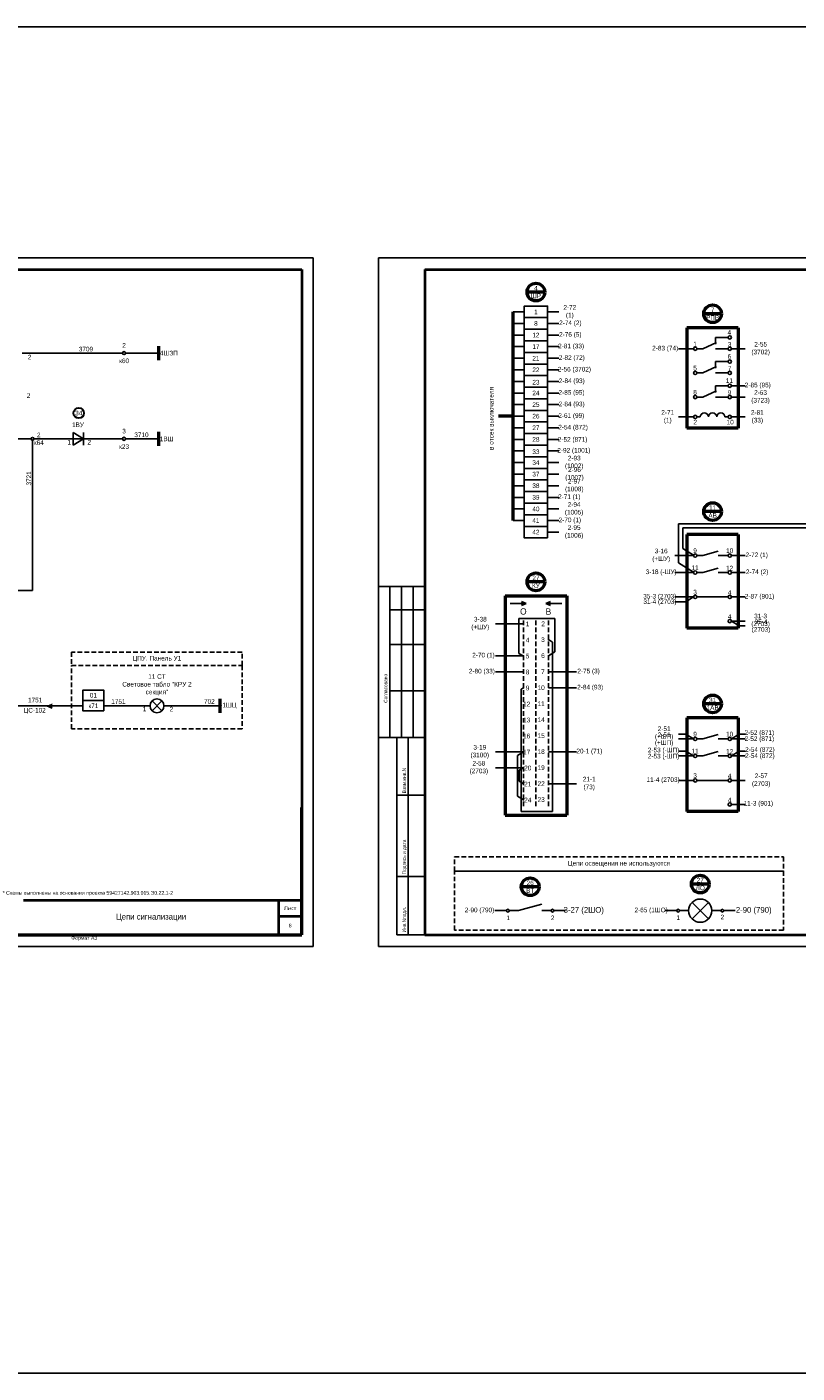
# Model space of a CAD drawing. Header units: millimetres. Extents: x 4897 to 12009, y -3017 to 2708.
# Tile 77 of 86: x 8597 to 8929, y 1313 to 1894. Entities that reach past the tile are written whole.
import ezdxf
from ezdxf.enums import TextEntityAlignment as Align

# ---------------------------------------------------------------- set-up
doc = ezdxf.new("R2010")
doc.units = ezdxf.units.MM
doc.linetypes.add('JIS_02_2.0', pattern=[3, 2, -1])
doc.layers.add('основная 0.5', color=7, linetype='Continuous', lineweight=50)
doc.styles.add('SIMPLEX', font='txt', dxfattribs={"height": 5})

msp = doc.modelspace()

# ---------------------------------------------------------------- hatches: boundary and pattern name
h = msp.add_hatch(color=256)
h.dxf.hatch_style = 1
h.paths.add_polyline_path([(8809.91, 1644.26), (8811.91, 1645.11), (8809.91, 1645.97)])
h = msp.add_hatch(color=256)
h.dxf.hatch_style = 1
h.paths.add_polyline_path([(8822.41, 1644.26), (8820.4, 1645.11), (8822.41, 1645.97)])
h = msp.add_hatch(color=256)
h.dxf.hatch_style = 1
h.paths.add_polyline_path([(8607.59, 1600.03), (8605.24, 1601.03), (8607.59, 1602.03)])

# ---------------------------------------------------------------- linework, layer by layer
for p, q in [((8300.13, 1794.23), (8720.14, 1794.23)), ((8720.14, 1497.19), (8720.14, 1794.23)), ((8720.14, 1497.19), (8720.14, 1794.23)), ((8748.24, 1497.19), (8748.24, 1794.23)), ((8748.24, 1794.23), (9168.26, 1794.23)), ((8748.24, 1497.19), (8748.24, 1794.23)), ((8811.16, 1770.92), (8806.31, 1770.92)), ((8821.16, 1770.92), (8826, 1770.92)), ((8811.16, 1765.92), (8806.31, 1765.92)), ((8821.16, 1765.92), (8826, 1765.92)), ((8811.16, 1760.92), (8806.31, 1760.92)), ((8821.16, 1760.92), (8826, 1760.92)), ((8899.01, 1759.88), (8893.57, 1759.88)), ((8893.57, 1759.88), (8893.57, 1756.99)), ((8811.16, 1755.92), (8806.31, 1755.92)), ((8821.16, 1755.92), (8826, 1755.92)), ((8894.05, 1757.74), (8888.08, 1754.98)), ((8899.01, 1754.98), (8893.57, 1754.98)), ((8637.91, 1753.12), (8594.67, 1753.12)), ((8653.55, 1753.12), (8639.24, 1753.12)), ((8811.16, 1750.92), (8806.31, 1750.92)), ((8821.16, 1750.92), (8826, 1750.92)), ((8899.01, 1749.48), (8893.57, 1749.48)), ((8893.57, 1749.48), (8893.57, 1746.59)), ((8811.16, 1745.92), (8806.31, 1745.92)), ((8821.16, 1745.92), (8826, 1745.92)), ((8894.05, 1747.34), (8888.08, 1744.57)), ((8899.01, 1744.57), (8893.57, 1744.57)), ((8811.16, 1740.92), (8806.31, 1740.92)), ((8811.16, 1735.92), (8806.31, 1735.92)), ((8821.16, 1740.92), (8826, 1740.92)), ((8821.16, 1735.92), (8826, 1735.92)), ((8894.05, 1736.93), (8888.08, 1734.17)), ((8899.01, 1739.07), (8893.57, 1739.07)), ((8893.57, 1739.07), (8893.57, 1736.18)), ((8811.16, 1730.92), (8806.31, 1730.92)), ((8821.16, 1730.92), (8826, 1730.92)), ((8885.57, 1734.17), (8888.08, 1734.17)), ((8899.01, 1734.17), (8893.57, 1734.17)), ((8811.16, 1725.92), (8806.31, 1725.92)), ((8821.16, 1725.92), (8826, 1725.92)), ((8616.61, 1716.15), (8616.61, 1718.89)), ((8616.61, 1718.89), (8621.07, 1716.15)), ((8621.07, 1716.15), (8621.07, 1718.89)), ((8811.16, 1720.92), (8806.31, 1720.92)), ((8821.16, 1720.92), (8826, 1720.92)), ((8592.13, 1716.15), (8598.47, 1716.15)), ((8592.13, 1716.15), (8598.47, 1716.15)), ((8599.1, 1715.52), (8599.1, 1650.81)), ((8599.73, 1716.15), (8621.07, 1716.15)), ((8616.61, 1716.15), (8616.61, 1713.42)), ((8621.07, 1716.15), (8616.61, 1713.42)), ((8621.07, 1716.15), (8637.91, 1716.15)), ((8621.07, 1716.15), (8621.07, 1713.42)), ((8639.24, 1716.15), (8653.66, 1716.15)), ((8811.16, 1715.92), (8806.31, 1715.92)), ((8821.16, 1715.92), (8826, 1715.92)), ((8811.16, 1710.92), (8806.31, 1710.92)), ((8821.16, 1710.92), (8826, 1710.92)), ((8811.16, 1705.92), (8806.31, 1705.92)), ((8821.16, 1705.92), (8826, 1705.92)), ((8811.16, 1700.92), (8806.31, 1700.92)), ((8811.16, 1695.92), (8806.31, 1695.92)), ((8821.16, 1700.92), (8826, 1700.92)), ((8821.16, 1695.92), (8826, 1695.92)), ((8811.16, 1690.92), (8806.31, 1690.92)), ((8821.16, 1690.92), (8826, 1690.92)), ((8811.16, 1685.92), (8806.31, 1685.92)), ((8821.16, 1685.92), (8826, 1685.92)), ((8811.16, 1680.92), (8806.31, 1680.92)), ((8821.16, 1680.92), (8826, 1680.92)), ((8877.68, 1679.57), (8877.68, 1662.67)), ((8877.68, 1679.57), (8950.74, 1679.57)), ((8821.16, 1675.92), (8826, 1675.92)), ((8879.5, 1668.86), (8879.5, 1677.75)), ((8879.5, 1677.75), (8952.56, 1677.75)), ((8894.75, 1667.69), (8888.08, 1665.83)), ((8894.75, 1665.83), (8899.01, 1665.83)), ((8894.75, 1660.38), (8888.08, 1658.51)), ((8894.75, 1658.51), (8899.01, 1658.51)), ((8518.02, 1650.81), (8599.1, 1650.81)), ((8768.24, 1652.42), (8748.24, 1652.42)), ((8753.24, 1587.42), (8753.24, 1652.42)), ((8758.24, 1587.42), (8758.24, 1652.42)), ((8763.24, 1587.42), (8763.24, 1652.42)), ((8811.91, 1645.11), (8804.99, 1645.11)), ((8809.91, 1645.97), (8811.91, 1645.11)), ((8811.91, 1645.11), (8809.91, 1644.26)), ((8822.41, 1645.97), (8820.4, 1645.11)), ((8820.4, 1645.11), (8822.41, 1644.26)), ((8820.4, 1645.11), (8827.32, 1645.11)), ((8876.08, 1647.97), (8884.13, 1647.97)), ((8880.77, 1645.89), (8876.08, 1645.89)), ((8880.77, 1645.89), (8884.13, 1647.97)), ((8885.57, 1647.97), (8899.01, 1647.97)), ((8900.44, 1647.97), (8906.34, 1647.97)), ((8753.24, 1642.42), (8768.24, 1642.42)), ((8824.3, 1638.71), (8808.85, 1638.71)), ((8808.85, 1623.61), (8808.85, 1638.71)), ((8824.3, 1624.25), (8824.3, 1638.71)), ((8900.44, 1637.57), (8906.34, 1637.57)), ((8903.8, 1635.48), (8900.44, 1637.57)), ((8798.7, 1636.41), (8810.74, 1636.37)), ((8903.8, 1635.48), (8906.34, 1635.48)), ((8753.24, 1627.42), (8768.24, 1627.42)), ((8821.61, 1629.55), (8823.36, 1628.46)), ((8823.36, 1628.46), (8823.36, 1555.45)), ((8810.76, 1622.58), (8798.7, 1622.58)), ((8810.62, 1622.54), (8808.85, 1623.61)), ((8821.61, 1622.58), (8824.3, 1624.25)), ((8810.76, 1615.68), (8798.7, 1615.68)), ((8821.57, 1615.72), (8833.61, 1615.72)), ((8810.74, 1608.77), (8809.87, 1608.23)), ((8809.87, 1608.23), (8809.87, 1555.45)), ((8821.57, 1608.82), (8833.61, 1608.78)), ((8753.24, 1607.42), (8768.24, 1607.42)), ((8620.85, 1601.03), (8581.49, 1601.03)), ((8608.84, 1601.03), (8581.49, 1601.03)), ((8605.24, 1601.03), (8607.59, 1600.03)), ((8649.77, 1601.03), (8629.85, 1601.03)), ((8679.83, 1601.03), (8655.77, 1601.03)), ((8748.24, 1587.42), (8768.24, 1587.42)), ((8756.24, 1502.23), (8756.24, 1587.42)), ((8761.12, 1502.23), (8761.12, 1587.42)), ((8880.77, 1588.82), (8877.7, 1588.82)), ((8894.75, 1588.6), (8888.08, 1586.74)), ((8894.75, 1586.74), (8899.01, 1586.74)), ((8903.8, 1588.82), (8906.34, 1588.82)), ((8810.76, 1581.18), (8798.7, 1581.18)), ((8810.78, 1581.18), (8808.21, 1579.6)), ((8808.21, 1562.08), (8808.21, 1579.6)), ((8821.57, 1581.22), (8833.61, 1581.22)), ((8880.77, 1581.5), (8877.7, 1581.5)), ((8894.75, 1581.28), (8888.08, 1579.42)), ((8894.75, 1579.42), (8899.01, 1579.42)), ((8903.8, 1581.5), (8906.34, 1581.5)), ((8810.76, 1574.29), (8798.7, 1574.29)), ((8810.76, 1574.29), (8809.01, 1573.2)), ((8809.01, 1573.2), (8808.99, 1568.48)), ((8810.74, 1567.39), (8808.99, 1568.48)), ((8877.7, 1568.87), (8884.13, 1568.87)), ((8885.57, 1568.87), (8899.01, 1568.87)), ((8900.44, 1568.87), (8906.34, 1568.87)), ((8756.24, 1562.42), (8768.24, 1562.42)), ((8810.78, 1560.49), (8808.21, 1562.08)), ((8821.57, 1567.43), (8833.61, 1567.43)), ((8900.44, 1558.47), (8906.34, 1558.47)), ((8823.36, 1555.45), (8809.87, 1555.45)), ((8756.24, 1527.42), (8768.24, 1527.42)), ((8818.76, 1515.5), (8808.62, 1512.67)), ((8876.9, 1512.67), (8871.9, 1512.67)), ((8882.02, 1512.67), (8878.1, 1512.67)), ((8895.94, 1512.67), (8892.02, 1512.67)), ((8897.14, 1512.67), (8902.14, 1512.67)), ((8756.24, 1502.23), (8768.24, 1502.23)), ((8300.13, 1497.19), (8720.14, 1497.19)), ((8748.24, 1497.19), (9168.26, 1497.19))]:
    msp.add_line(p, q)
at = {"lineweight": 40}
for p, q in [((8320.13, 1789.23), (8715.22, 1789.23)), ((8715.22, 1789.23), (8715.22, 1502.23)), ((8768.24, 1789.23), (9163.34, 1789.23)), ((8705.22, 1517.23), (8705.22, 1502.23)), ((8705.22, 1510.23), (8715.22, 1510.23)), ((8320.13, 1502.23), (8715.22, 1502.23)), ((8768.24, 1502.23), (9163.34, 1502.23))]:
    msp.add_line(p, q, dxfattribs=at)
at = {"linetype": 'Continuous', "lineweight": 40}
msp.add_line((8768.24, 1789.23), (8768.24, 1502.23), dxfattribs=at)
at = {"lineweight": 50}
for p, q in [((8819.98, 1779.45), (8812.33, 1779.45)), ((8806.31, 1680.92), (8806.31, 1770.92)), ((8896.17, 1770.09), (8888.52, 1770.09)), ((8903.39, 1764.06), (8881.3, 1764.06)), ((8881.3, 1764.06), (8881.3, 1720.76)), ((8903.39, 1764.06), (8903.39, 1720.76)), ((8653.55, 1750.12), (8653.55, 1756.12)), ((8806.31, 1725.92), (8800.02, 1725.92)), ((8653.55, 1713.15), (8653.55, 1719.15)), ((8903.39, 1720.76), (8881.3, 1720.76)), ((8896.17, 1684.77), (8888.52, 1684.77)), ((8903.39, 1674.91), (8881.3, 1674.91)), ((8881.3, 1674.91), (8881.3, 1634.55)), ((8903.39, 1674.91), (8903.39, 1634.55)), ((8819.98, 1654.48), (8812.33, 1654.48)), ((8802.87, 1648.48), (8829.45, 1648.48)), ((8802.87, 1648.48), (8802.87, 1553.8)), ((8829.45, 1648.48), (8829.45, 1553.8)), ((8903.39, 1634.55), (8881.3, 1634.55)), ((8896.17, 1601.85), (8888.52, 1601.85)), ((8903.39, 1595.81), (8881.3, 1595.81)), ((8881.3, 1595.81), (8881.3, 1555.45)), ((8903.39, 1595.81), (8903.39, 1555.45)), ((8802.87, 1553.8), (8829.45, 1553.8)), ((8903.39, 1555.45), (8881.3, 1555.45)), ((8817.51, 1522.99), (8809.87, 1522.99)), ((8890.85, 1524.15), (8883.2, 1524.15))]:
    msp.add_line(p, q, dxfattribs=at)
at = {"color": 7}
for p, q in [((8877.7, 1754.98), (8884.13, 1754.98)), ((8885.57, 1754.98), (8888.08, 1754.98)), ((8900.44, 1754.98), (8906.34, 1754.98)), ((8885.57, 1744.57), (8888.08, 1744.57)), ((8900.44, 1739.07), (8906.34, 1739.07)), ((8900.44, 1734.17), (8906.34, 1734.17)), ((8884.13, 1725.59), (8877.7, 1725.59)), ((8886.98, 1725.59), (8885.57, 1725.59)), ((8897.67, 1725.59), (8899.01, 1725.59)), ((8900.44, 1725.59), (8906.34, 1725.59)), ((8884.14, 1665.98), (8879.5, 1668.86)), ((8876.08, 1665.83), (8884.13, 1665.83)), ((8884.14, 1658.67), (8877.68, 1662.67)), ((8885.57, 1665.83), (8888.08, 1665.83)), ((8900.44, 1665.83), (8906.34, 1665.83)), ((8876.08, 1658.51), (8884.13, 1658.51)), ((8885.57, 1658.51), (8888.08, 1658.51)), ((8900.44, 1658.51), (8906.34, 1658.51)), ((8877.7, 1586.74), (8884.13, 1586.74)), ((8880.77, 1588.82), (8884.13, 1586.74)), ((8885.57, 1586.74), (8888.08, 1586.74)), ((8903.8, 1588.82), (8900.44, 1586.74)), ((8900.44, 1586.74), (8906.34, 1586.74)), ((8877.7, 1579.42), (8884.13, 1579.42)), ((8880.77, 1581.5), (8884.13, 1579.42)), ((8885.57, 1579.42), (8888.08, 1579.42)), ((8903.8, 1581.5), (8900.44, 1579.42)), ((8900.44, 1579.42), (8906.34, 1579.42)), ((8798.42, 1512.67), (8803.5, 1512.67)), ((8804.7, 1512.67), (8808.62, 1512.67)), ((8818.76, 1512.67), (8822.68, 1512.67)), ((8823.88, 1512.67), (8828.96, 1512.67))]:
    msp.add_line(p, q, dxfattribs=at)
at = {"linetype": 'Continuous'}
for p, q in [((8768.24, 1643.24), (8768.24, 1623.24)), ((8768.24, 1603.24), (8768.24, 1583.24))]:
    msp.add_line(p, q, dxfattribs=at)
at = {"linetype": 'JIS_02_2.0'}
for p, q in [((8810.74, 1637.75), (8810.74, 1556.78)), ((8816.16, 1637.75), (8816.16, 1556.78)), ((8821.57, 1637.75), (8821.57, 1556.78))]:
    msp.add_line(p, q, dxfattribs=at)
at = {"color": 2}
for p, q in [((8654.9, 1598.91), (8650.65, 1603.14)), ((8650.67, 1598.89), (8654.88, 1603.16))]:
    msp.add_line(p, q, dxfattribs=at)
at = {"color": 5, "lineweight": 50}
msp.add_line((8679.83, 1604.03), (8679.83, 1598.03), dxfattribs=at)
at = {"color": 40, "true_color": 0xf8d731}
for p, q in [((8890.56, 1509.14), (8883.48, 1516.2)), ((8883.5, 1509.12), (8890.54, 1516.22)), ((8887.02, 1512.67), (8887.02, 1512.67))]:
    msp.add_line(p, q, dxfattribs=at)
at = {"color": 1}
msp.add_lwpolyline([(5068.94, 1893.8), (10143.57, 1893.8), (10143.57, 1313.24), (5068.94, 1313.24)], close=True, dxfattribs=at)
for points in [[(8821.16, 1768.42), (8811.16, 1768.42), (8811.16, 1773.42), (8821.16, 1773.42)], [(8821.16, 1763.42), (8811.16, 1763.42), (8811.16, 1768.42), (8821.16, 1768.42)], [(8821.16, 1758.42), (8811.16, 1758.42), (8811.16, 1763.42), (8821.16, 1763.42)], [(8821.16, 1753.42), (8811.16, 1753.42), (8811.16, 1758.42), (8821.16, 1758.42)], [(8821.16, 1748.42), (8811.16, 1748.42), (8811.16, 1753.42), (8821.16, 1753.42)], [(8821.16, 1743.42), (8811.16, 1743.42), (8811.16, 1748.42), (8821.16, 1748.42)], [(8821.16, 1743.42), (8811.16, 1743.42), (8811.16, 1748.42), (8821.16, 1748.42)], [(8821.16, 1738.42), (8811.16, 1738.42), (8811.16, 1743.42), (8821.16, 1743.42)], [(8821.16, 1733.42), (8811.16, 1733.42), (8811.16, 1738.42), (8821.16, 1738.42)], [(8821.16, 1728.42), (8811.16, 1728.42), (8811.16, 1733.42), (8821.16, 1733.42)], [(8821.16, 1723.42), (8811.16, 1723.42), (8811.16, 1728.42), (8821.16, 1728.42)], [(8821.16, 1718.42), (8811.16, 1718.42), (8811.16, 1723.42), (8821.16, 1723.42)], [(8821.16, 1713.42), (8811.16, 1713.42), (8811.16, 1718.42), (8821.16, 1718.42)], [(8821.16, 1708.42), (8811.16, 1708.42), (8811.16, 1713.42), (8821.16, 1713.42)], [(8821.16, 1703.42), (8811.16, 1703.42), (8811.16, 1708.42), (8821.16, 1708.42)], [(8821.16, 1698.42), (8811.16, 1698.42), (8811.16, 1703.42), (8821.16, 1703.42)], [(8821.16, 1693.42), (8811.16, 1693.42), (8811.16, 1698.42), (8821.16, 1698.42)], [(8821.16, 1688.42), (8811.16, 1688.42), (8811.16, 1693.42), (8821.16, 1693.42)], [(8821.16, 1683.42), (8811.16, 1683.42), (8811.16, 1688.42), (8821.16, 1688.42)], [(8821.16, 1678.42), (8811.16, 1678.42), (8811.16, 1683.42), (8821.16, 1683.42)], [(8821.16, 1673.42), (8811.16, 1673.42), (8811.16, 1678.42), (8821.16, 1678.42)], [(8629.85, 1603.28), (8620.85, 1603.28), (8620.85, 1607.78), (8629.85, 1607.78)], [(8629.85, 1598.78), (8620.85, 1598.78), (8620.85, 1603.28), (8629.85, 1603.28)]]:
    msp.add_lwpolyline(points, close=True)
at = {"const_width": 0.338}
for points in [[(8821.32, 1629.55, 1), (8821.83, 1629.55, 1)], [(8810.51, 1622.58, 1), (8811.01, 1622.58, 1)], [(8821.35, 1622.58, 1), (8821.86, 1622.58, 1)], [(8810.49, 1608.77, 1), (8811, 1608.77, 1)], [(8810.52, 1581.18, 1), (8811.03, 1581.18, 1)], [(8810.49, 1574.29, 1), (8811, 1574.29, 1)], [(8810.49, 1567.39, 1), (8811, 1567.39, 1)], [(8810.49, 1560.51, 1), (8811, 1560.51, 1)]]:
    msp.add_lwpolyline(points, format="xyb", close=True, dxfattribs=at)
at = {"color": 32, "linetype": 'JIS_02_2.0', "true_color": 0xcd6928}
msp.add_lwpolyline([(8689.51, 1624.1), (8689.51, 1624.1), (8615.94, 1624.1), (8615.94, 1618.42), (8689.51, 1618.42), (8689.51, 1624.1)], dxfattribs=at)
msp.add_lwpolyline([(8615.94, 1618.42), (8689.51, 1618.42), (8689.51, 1591.04), (8615.94, 1591.04)], close=True, dxfattribs=at)
at = {"linetype": 'JIS_02_2.0'}
for points in [[(8781.05, 1535.87), (8922.95, 1535.87), (8922.95, 1529.74), (8781.05, 1529.74)], [(8781.05, 1529.74), (8922.95, 1529.74), (8922.95, 1504.32), (8781.05, 1504.32)]]:
    msp.add_lwpolyline(points, close=True, dxfattribs=at)
at = {"lineweight": 50}
for centre in [(8816.16, 1779.45), (8892.35, 1770.09), (8892.35, 1684.77), (8816.16, 1654.48), (8892.35, 1601.85), (8887.02, 1524.15), (8813.69, 1522.99)]:
    msp.add_circle(centre, 3.82, dxfattribs=at)
at = {"color": 7}
for centre, radius in [((8899.72, 1759.88), 0.719), ((8884.85, 1754.98), 0.719), ((8899.72, 1754.98), 0.719), ((8899.72, 1749.48), 0.719), ((8884.85, 1744.57), 0.719), ((8899.72, 1744.57), 0.719), ((8899.72, 1739.07), 0.719), ((8884.85, 1734.17), 0.719), ((8899.72, 1734.17), 0.719), ((8884.85, 1725.59), 0.719), ((8899.72, 1725.59), 0.719), ((8884.85, 1665.83), 0.719), ((8899.72, 1665.83), 0.719), ((8884.85, 1658.51), 0.719), ((8899.72, 1658.51), 0.719), ((8884.85, 1586.74), 0.719), ((8899.72, 1586.74), 0.719), ((8884.85, 1579.42), 0.719), ((8899.72, 1579.42), 0.719), ((8887.02, 1512.67), 5)]:
    msp.add_circle(centre, radius, dxfattribs=at)
for centre, radius in [((8638.58, 1753.12), 0.663), ((8599.1, 1716.15), 0.629), ((8638.58, 1716.15), 0.663), ((8884.85, 1647.97), 0.719), ((8899.72, 1647.97), 0.719), ((8899.72, 1637.57), 0.719), ((8652.77, 1601.03), 3), ((8884.85, 1568.87), 0.719), ((8899.72, 1568.87), 0.719), ((8899.72, 1558.47), 0.719), ((8804.1, 1512.67), 0.599), ((8823.28, 1512.67), 0.599), ((8877.5, 1512.67), 0.599), ((8896.54, 1512.67), 0.599)]:
    msp.add_circle(centre, radius)
at = {"lineweight": 30}
msp.add_circle((8619.05, 1727.27), 2.25, dxfattribs=at)
at = {"color": 7}
for centre in [(8888.76, 1725.59), (8892.33, 1725.59), (8895.89, 1725.59)]:
    msp.add_arc(centre, 1.78, 0, 180, dxfattribs=at)
at = {"layer": 'основная 0.5', "color": 0}
for p, q in [((8715.22, 1502.23), (8715.22, 1557.23)), ((8530.22, 1502.23), (8715.22, 1502.23))]:
    msp.add_line(p, q, dxfattribs=at)
at = {"layer": 'основная 0.5', "lineweight": 40}
msp.add_line((8595.22, 1517.23), (8715.22, 1517.23), dxfattribs=at)

# ---------------------------------------------------------------- texts
at = {"style": 'SIMPLEX'}
for s, p in [('1', (8614.15, 1713.7)), ('2', (8622.81, 1713.7)), ('1', (8646.65, 1598.67)), ('2', (8658.24, 1598.61))]:
    msp.add_text(s, height=2, dxfattribs=at).set_placement(p)
at = {"linetype": 'Continuous', "style": 'SIMPLEX'}
for s, p in [('Согласовано', (8752.08, 1602.3)), ('Взам.инв.N', (8760.08, 1563.3)), ('Подпись и дата', (8760.08, 1528.3)), ('Инв.Nподл.', (8760.08, 1503.3))]:
    msp.add_text(s, height=1.5, rotation=90, dxfattribs=at).set_placement(p)
at = {"color": 4, "style": 'SIMPLEX'}
msp.add_text('ЦС-102', height=2, dxfattribs=at).set_placement((8600.02, 1598.09), align=Align.CENTER)
at = {"color": 7, "style": 'SIMPLEX'}
for s, p in [('1', (8803.5, 1508.58)), ('2', (8822.62, 1508.58))]:
    msp.add_text(s, height=2, dxfattribs=at).set_placement(p)
at = {"color": 7, "attachment_point": 5, "style": 'SIMPLEX'}
for s, insert, char_height, width in [('4\\PШР', (8816.16, 1779.45), 2, 4.7988), ('2-72 (1)', (8830.78, 1770.89), 2, 8.4877), ('7\\PРПВ', (8892.35, 1770.09), 2, 13.7171), ('\\pt10;2-74 (2)', (8831.01, 1765.89), 2, 10.008), ('2-76 (5)', (8830.98, 1760.89), 2, 9.8722), ('4', (8899.57, 1762.09), 2, 2.4873), ('2-81 (33)', (8831.33, 1755.89), 2, 10.2951), ('2-82 (72)', (8831.63, 1750.89), 2, 10.8774), ('2-83 (74)', (8871.89, 1754.98), 2, 10.9672), ('1', (8884.78, 1757.04), 2, 2.4873), ('3', (8899.69, 1756.88), 2, 2.4873), ('2-55 (3702)', (8913.07, 1754.98), 2, 12.4159), ('5', (8884.78, 1746.64), 2, 3.5797), ('6', (8899.57, 1751.68), 2, 2.4873), ('7', (8899.69, 1746.48), 2, 2.4873), ('2-56 (3702)', (8832.77, 1745.89), 2, 14.2223), ('2-84 (93)', (8831.61, 1740.89), 2, 14.2223), ('11', (8899.57, 1741.28), 2, 2.4873), ('2-85 (95)', (8831.52, 1735.89), 2, 10.5352), ('8', (8884.78, 1736.24), 2, 2.4873), ('9', (8899.69, 1736.07), 2, 2.4873), ('2-85 (95)', (8911.83, 1739.07), 2, 12.7631), ('2-63 (3723)', (8913, 1734.17), 2, 12.7631), ('2-84 (93)', (8831.57, 1730.89), 2, 11.9939), ('2-61 (99)', (8831.42, 1725.89), 2, 10.5669), ('2-71 (1)', (8872.99, 1725.59), 2, 8.5682), ('2', (8884.85, 1723.4), 2, 2.4873), ('10', (8899.93, 1723.36), 2, 2.343), ('2-81 (33)', (8911.64, 1725.59), 2, 9.697), ('2-52 (871)', (8831.99, 1715.63), 2, 11.8844), ('2-54 (872) ', (8832.19, 1720.89), 2, 12.1529), ('2-92 (1001)', (8832.53, 1710.9), 2, 14.5328), ('2-93 (1002)', (8832.68, 1705.9), 2, 12.5517), ('2-96 (1007)', (8832.78, 1700.9), 2, 11.9017), ('2-97 (1008)', (8832.72, 1695.9), 2, 12.2534), ('2-71 (1)', (8830.55, 1690.9), 2, 9.6949), ('2-94 (1005)', (8832.63, 1685.9), 2, 11.5808), ('11\\PАВ', (8892.35, 1684.77), 2, 13.7171), ('2-70 (1)', (8830.79, 1680.9), 2, 10.0168), ('2-95 (1006)', (8832.64, 1675.9), 2, 12.61), ('3-16 (+ШУ)', (8870.18, 1665.83), 2, 12.5391), ('9', (8884.78, 1667.89), 2, 2.4873), ('10', (8899.69, 1667.91), 2, 2.4873), ('2-72 (1)', (8911.35, 1665.83), 2, 9.451), ('3-18 (-ШУ)', (8870.16, 1658.51), 2, 12.5391), ('11', (8884.78, 1660.58), 2, 2.4873), ('12', (8899.69, 1660.42), 2, 2.4873), ('\\pt10;2-74 (2)', (8911.54, 1658.51), 2, 9.7474), ('35-3 (2703)', (8869.57, 1647.97), 2, 15.2573), ('\\pt10;2-87 (901)', (8912.59, 1647.97), 2, 11.8416), ('3-38 (+ШУ)', (8792.18, 1636.41), 2, 12.5391), ('\\pt10;31-3 (2703)', (8913.04, 1637.78), 2, 11.8416), ('\\pt10;35-4 (2703)', (8913.21, 1635.32), 2, 11.8416), ('2-75 (3)', (8838.87, 1615.72), 2, 12.5391), ('2-84 (93)', (8839.57, 1608.78), 2, 12.5391), ('31\\P1АВ', (8892.35, 1601.85), 2, 13.7171), ('2-51 (+ШП)', (8871.45, 1589.18), 2, 12.5391), ('2-51 (+ШП)', (8871.45, 1586.54), 2, 12.5391), ('9', (8884.78, 1588.8), 2, 2.4873), ('10', (8899.69, 1588.81), 2, 2.4873), ('2-52 (871)', (8912.52, 1589.18), 2, 12.5391), ('2-52 (871)', (8912.52, 1586.54), 2, 12.5391), ('20-1 (71)', (8839.23, 1581.22), 2, 10.5927), ('2-53 (-ШП)', (8871.2, 1581.66), 2, 12.5391), ('2-53 (-ШП)', (8871.2, 1579.02), 2, 12.5391), ('11', (8884.78, 1581.48), 2, 2.4873), ('12', (8899.69, 1581.32), 2, 2.4873), ('2-54 (872)', (8912.73, 1581.85), 2, 12.266), ('\\pt10;2-54 (872)', (8912.73, 1579.2), 2, 12.266), ('21-1 (73)', (8839.13, 1567.43), 2, 9.127), ('11-4 (2703)', (8871.01, 1568.87), 2, 15.2573), ('\\pt10;2-57 (2703)', (8913.28, 1568.87), 2, 11.8416), ('\\pt10;11-3 (901)', (8912.07, 1558.68), 2, 11.8416), ('{\\C256;Цепи освещения не используются}', (8852, 1532.8), 2, 141.9079), ('27\\PЛО', (8887.02, 1524.15), 2, 13.7171), ('\\pt8;26\\PВТ', (8813.69, 1522.99), 2, 4.8313), ('2-65 (1ШО)', (8865.84, 1512.67), 2, 13.7171), ('2-90 (790)', (8791.85, 1512.67), 2, 13.7171), ('3-27 (2ШО)', (8836.79, 1512.64), 2.5, 19.2048), ('1', (8877.5, 1509.65), 2, 13.1618), ('2', (8896.54, 1509.93), 2, 13.1618), ('2-90 (790)', (8910.07, 1512.65), 2.5, 19.2048)]:
    msp.add_mtext(s, dxfattribs=dict(at, insert=insert, char_height=char_height, width=width))
at = {"char_height": 2, "attachment_point": 5, "style": 'SIMPLEX'}
for s, insert, width, rotation in [('1', (8816.16, 1770.92), 9.9996, 0.00004), ('8', (8816.16, 1765.92), 9.9996, 0.00004), ('12', (8816.16, 1760.92), 9.9996, 0.00004), ('17', (8816.16, 1755.92), 9.9996, 0.00004), ('21', (8816.16, 1750.92), 9.9996, 0.00004), ('22', (8816.16, 1745.92), 9.9996, 0.00004), ('23', (8816.16, 1740.57), 9.9995, 0.00004), ('24', (8816.16, 1735.92), 9.9996, 0.00004), ('25', (8816.16, 1730.92), 9.9996, 0.00004), ('26', (8816.16, 1725.92), 9.9996, 0.00004), ('27', (8816.16, 1720.92), 9.9996, 0.00004), ('28', (8816.16, 1715.92), 9.9996, 0.00004), ('33', (8816.16, 1710.57), 9.9995, 0.00004), ('34', (8816.16, 1705.92), 9.9996, 0.00004), ('3721', (8597.53, 1699.1), 4.9006, 90), ('37', (8816.16, 1700.92), 9.9996, 0.00004), ('38', (8816.16, 1695.92), 9.9996, 0.00004), ('39', (8816.16, 1690.92), 9.9996, 0.00004), ('40', (8816.16, 1685.92), 9.9996, 0.00004), ('41', (8816.16, 1680.92), 9.9996, 0.00004), ('42', (8816.16, 1675.92), 9.9996, 0.00004)]:
    msp.add_mtext(s, dxfattribs=dict(at, insert=insert, width=width, rotation=rotation))
at = {"style": 'SIMPLEX'}
for s, insert, char_height, width, attachment_point in [('3709', (8622.15, 1754.85), 2, 2.3483, 5), ('2\\P\\P\\pt8;к60', (8638.58, 1753.12), 2, 2.3483, 5), ('4ШЗП', (8657.9, 1753.12), 2, 8.6993, 5), ('2', (8597.89, 1751.42), 2, 2.3483, 5), ('2', (8597.42, 1734.81), 2, 2.3483, 5), ('34', (8619.05, 1727.27), 2, 4.3874, 5), ('2\\Pк64', (8601.81, 1716.15), 2, 2.3483, 5), ('1ВУ', (8618.71, 1722.19), 2, 4.1947, 5), ('3\\P\\P\\pt8;к23', (8638.58, 1716.15), 2, 2.3483, 5), ('3710', (8646.09, 1717.88), 2, 6.0114, 5), ('1ВШ', (8656.95, 1716.15), 2, 6.7957, 5), ('27\\PКУ', (8816.16, 1654.48), 2, 7.6478, 5), ('3', (8884.78, 1650.03), 2, 2.4873, 5), ('4', (8899.69, 1649.87), 2, 2.4873, 5), ('О', (8810.74, 1641.7), 2.71, 3.5223, 5), ('В', (8821.57, 1641.66), 2.71, 4.0058, 5), ('31-4 (2703)', (8869.63, 1645.64), 2, 14.4559, 5), ('1', (8813.33, 1636.31), 2.03, 1.3918, 6), ('2', (8820.04, 1636.36), 2.03, 0.6556, 6), ('4', (8899.69, 1639.47), 2, 2.4873, 5), ('4', (8813.33, 1629.37), 2.03, 1.3918, 6), ('3', (8819.98, 1629.52), 2.03, 1.1658, 6), ('{\\C256;ЦПУ. Панель У1}', (8652.73, 1621.26), 2, 73.5619, 5), ('2-70 (1)', (8793.55, 1622.58), 2, 9.2738, 5), ('5', (8813.33, 1622.47), 2.03, 1.3918, 6), ('6', (8819.98, 1622.62), 2.03, 1.1658, 6), ('\\P\\P11 СТ\\PСветовое табло "КРУ 2 секция"', (8652.77, 1613.37), 2, 33.7983, 5), ('2-80 (33)', (8792.86, 1615.68), 2, 12.5391, 5), ('8', (8813.33, 1615.57), 2.03, 1.3918, 6), ('7', (8819.98, 1615.72), 2.03, 1.1658, 6), ('9', (8813.33, 1608.68), 2.03, 1.3918, 6), ('10', (8819.98, 1608.82), 2.031, 1.1658, 6), ('1751', (8600.24, 1603.48), 2, 4.7959, 5), ('01', (8625.35, 1605.53), 2, 9, 5), ('1751', (8636.15, 1602.84), 2, 4.7959, 5), ('702', (8675.36, 1602.84), 2, 4.7959, 5), ('12', (8813.73, 1601.78), 2.031, 1.3918, 6), ('11', (8819.98, 1601.93), 2.031, 1.1658, 6), ('к71', (8625.35, 1601.03), 2, 9, 5), ('-1ШЦ', (8683.56, 1601.03), 2, 7.4548, 5), ('13', (8813.73, 1594.88), 2.031, 1.3918, 6), ('14', (8819.98, 1595.03), 2.031, 1.1658, 6), ('16', (8813.73, 1587.98), 2.031, 1.3918, 6), ('15', (8819.98, 1588.13), 2.031, 1.1658, 6), ('3-19 (3100)', (8791.95, 1581.18), 2, 12.5391, 5), ('17', (8813.73, 1581.08), 2.031, 1.3918, 6), ('18', (8819.98, 1581.23), 2.031, 1.1658, 6), ('2-58 (2703)', (8791.55, 1574.29), 2, 12.5391, 5), ('20', (8814.21, 1574.18), 2.031, 1.3918, 6), ('19', (8819.98, 1574.33), 2.031, 1.1658, 6), ('21', (8814.21, 1567.28), 2.031, 1.3918, 6), ('22', (8819.98, 1567.43), 2.031, 1.1658, 6), ('3', (8884.78, 1570.94), 2, 2.4873, 5), ('4', (8899.69, 1570.78), 2, 2.4873, 5), ('23', (8819.98, 1560.53), 2.031, 1.1658, 6), ('24', (8814.21, 1560.39), 2.031, 1.3918, 6), ('4', (8899.69, 1560.37), 2, 2.4873, 5)]:
    msp.add_mtext(s, dxfattribs=dict(at, insert=insert, char_height=char_height, width=width, attachment_point=attachment_point))
at = {"color": 7, "insert": (8796.93, 1724.94), "char_height": 2, "width": 25.4968, "attachment_point": 5, "rotation": 90, "style": 'SIMPLEX'}
msp.add_mtext('в отсек выключателя ', dxfattribs=at)
at = {"lineweight": 35, "attachment_point": 5, "line_spacing_factor": 0.8, "style": 'SIMPLEX'}
for s, insert, char_height, width in [('\\pi-4.8,l6.4,t6.4;*^IСхемы выполнены на основании проекта 59427142.903.015.Э0.22.1-2', (8622.19, 1520.11), 1.6, 185), ('Цепи сигнализации', (8650.22, 1509.73), 2.5, 110), ('{\\Fromans|c204;Лист}', (8710.22, 1513.73), 1.6, 10), ('{\\Fromans|c204;8}', (8710.22, 1506.23), 1.6, 10)]:
    msp.add_mtext(s, dxfattribs=dict(at, insert=insert, char_height=char_height, width=width))
at = {"lineweight": 30, "insert": (8615.82, 1501.71), "char_height": 1.6, "attachment_point": 1, "style": 'SIMPLEX'}
msp.add_mtext_dynamic_manual_height_columns('Формат А3', width=45.8537, gutter_width=12.5, heights=[0], dxfattribs=at)

doc.saveas('drawing.dxf')
